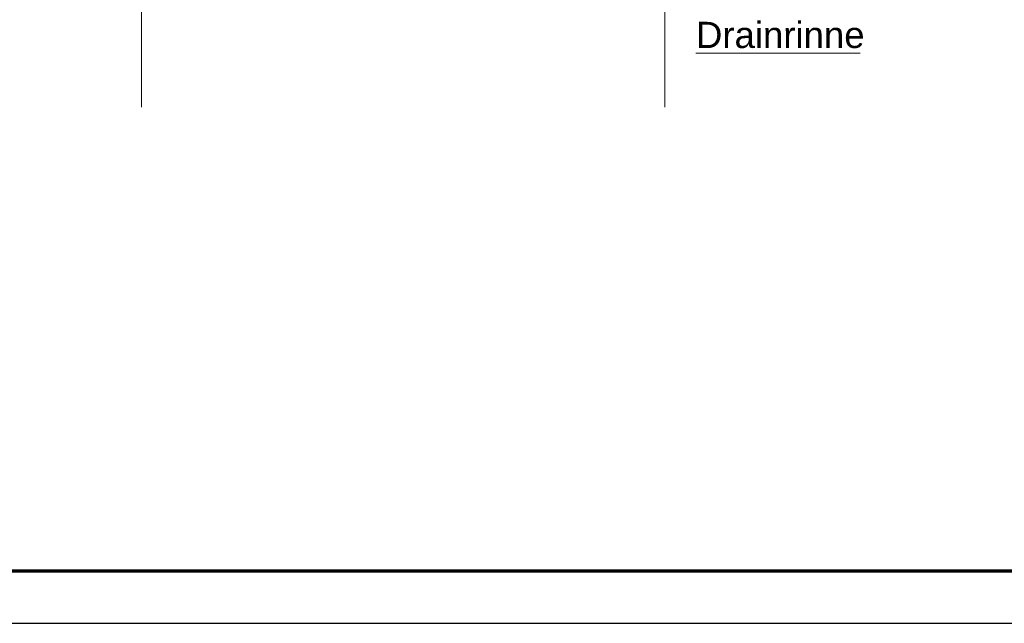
# Model space of a CAD drawing. Extents: x 1101 to 1942, y 41 to 882.
# Tile 13 of 113: x 1412 to 1506, y 41 to 98. Entities that reach past the tile are written whole.
import ezdxf
from ezdxf.lldxf.tags import DXFTag

# ---------------------------------------------------------------- set-up
doc = ezdxf.new("R2010")
doc.units = 0
doc.layers.get('0').update_dxf_attribs({"lineweight": 13})
for name, color, linetype, lineweight in [('Axen', 7, 'Continuous', 25), ('Beschriftung', 7, 'Continuous', 25), ('FORMAT', 7, 'Continuous', 25)]:
    doc.layers.add(name, color=color, linetype=linetype, lineweight=lineweight)
doc.styles.get("Standard").update_dxf_attribs({"font": 'arial.ttf'})
tags = doc.linetypes.add('ALL_S25', pattern=[0.001, 0, -0.001]).pattern_tags.tags
tags[6:7] = [DXFTag(74, 4), DXFTag(75, 0), DXFTag(340, '0'), DXFTag(46, 1.0), DXFTag(50, 0.0), DXFTag(44, 0.0), DXFTag(45, 0.0)]
tags[4:5] = [DXFTag(74, 4), DXFTag(75, 0), DXFTag(340, '0'), DXFTag(46, 1.0), DXFTag(50, 0.0), DXFTag(44, 0.0), DXFTag(45, 0.0)]

# ---------------------------------------------------------------- blocks, each defined once
blk = doc.blocks.new('Blockreferenz-A03CP7DX1H', base_point=(1100.835, 40.848))
at = {"layer": 'FORMAT', "color": 0, "linetype": 'ByBlock', "lineweight": 70, "ltscale": 0.7}
blk.add_line((1120.835, 45.848), (1936.835, 45.848), dxfattribs=at)
at = {"layer": 'FORMAT', "color": 0, "linetype": 'ByBlock', "ltscale": 0.25}
blk.add_line((1100.835, 40.848), (1941.835, 40.848), dxfattribs=at)
blk = doc.blocks.new('Referenz-A03CP7E41H', base_point=(1127.794, 89.807))
at = {"layer": 'Axen', "color": 0, "linetype": 'ALL_S25', "lineweight": -2, "ltscale": 0.13}
for p, q in [((1423.498, 90.134), (1423.498, 825.648)), ((1473.498, 90.134), (1473.498, 825.648))]:
    blk.add_line(p, q, dxfattribs=at)
at = {"layer": 'Beschriftung', "color": 0, "lineweight": -2}
blk.add_line((1476.473, 95.286), (1492.165, 95.286), dxfattribs=at)
at = {"layer": 'Beschriftung', "color": 0, "lineweight": -2, "insert": (1476.473, 98.286), "char_height": 2.49999, "attachment_point": 1, "rotation": 0.00001}
blk.add_mtext('{\\fArial;Drainrinne}', dxfattribs=at)

msp = doc.modelspace()

# ---------------------------------------------------------------- block references
at = {"ltscale": 0.13}
msp.add_blockref('Blockreferenz-A03CP7DX1H', (1100.835, 40.848), dxfattribs=at)
at = {"color": 251, "lineweight": 13, "ltscale": 0.13, "true_color": 0x5f5f5f}
msp.add_blockref('Referenz-A03CP7E41H', (1127.794, 89.807), dxfattribs=at)

doc.saveas('drawing.dxf')
